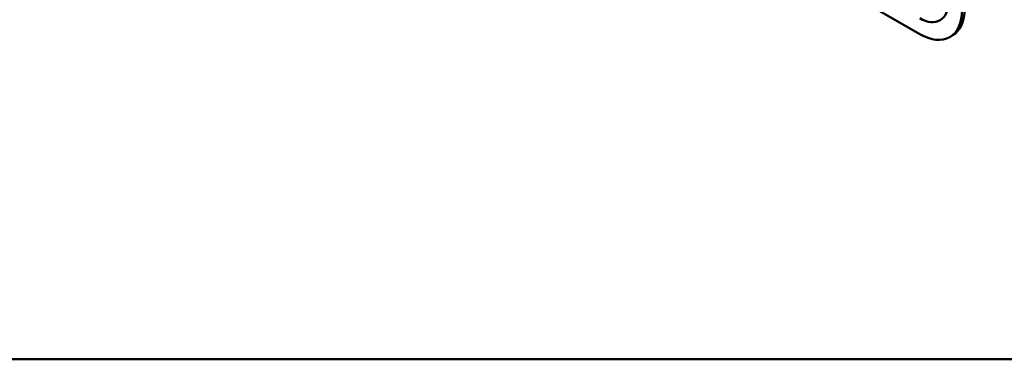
# Model space of a CAD drawing. Header units: millimetres. Extents: x 20 to 833, y 20 to 574.
# Tile 1 of 6: x 132 to 244, y 20 to 59. Entities that reach past the tile are written whole.
import ezdxf

# ---------------------------------------------------------------- set-up
doc = ezdxf.new("R2010")
doc.units = ezdxf.units.MM
doc.header["$LTSCALE"] = 2
for name, color, linetype, lineweight in [('Sichtbare Kanten(DIN)', 7, 'Continuous', 50), ('Sichtbare tangentiale Kanten(DIN)', 7, 'Continuous', 50), ('Skizziergeometrie(DIN)', 7, 'Continuous', 50)]:
    doc.layers.add(name, color=color, linetype=linetype, lineweight=lineweight)

# ---------------------------------------------------------------- blocks, each defined once
blk = doc.blocks.new('Ränder Standardrahmen')
at = {"layer": 'Skizziergeometrie(DIN)', "flags": 128}
blk.add_lwpolyline([(10, 10), (10, 287), (410, 287), (410, 10), (10, 10)], dxfattribs=at)

msp = doc.modelspace()

# ---------------------------------------------------------------- linework, layer by layer
at = {"layer": 'Sichtbare Kanten(DIN)'}
for p, q in [((195.724, 79.177), (234.191, 56.969)), ((237.591, 56.632), (237.874, 56.795))]:
    msp.add_line(p, q, dxfattribs=at)
for centre, start_param, end_param in [((234.191, 62.521), 5.4977871, 7.0685835), ((234.474, 62.684), 0, 0.7853982)]:
    msp.add_ellipse(centre, major_axis=(3.4, -5.889), ratio=0.5773503, start_param=start_param, end_param=end_param, dxfattribs=at)
at = {"layer": 'Sichtbare tangentiale Kanten(DIN)'}
msp.add_ellipse((234.191, 62.521), major_axis=(2.3, -3.984), ratio=0.5773503, start_param=5.4977871, end_param=7.0685835, dxfattribs=at)

# ---------------------------------------------------------------- block references
at = {"xscale": 2, "yscale": 2, "zscale": 2}
msp.add_blockref('Ränder Standardrahmen', (0, 0), dxfattribs=at)

doc.saveas('drawing.dxf')
